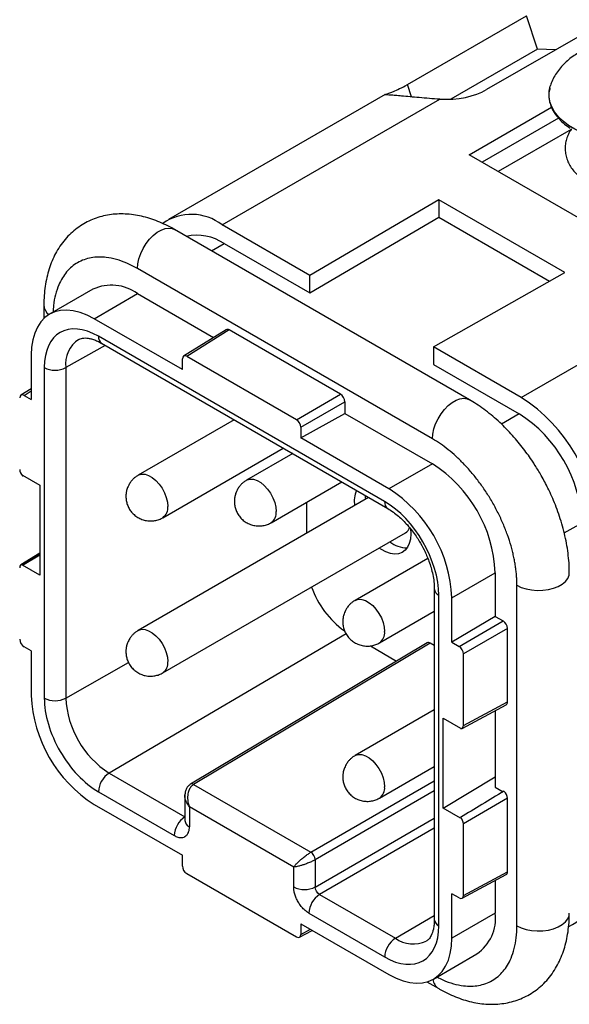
# Model space of a CAD drawing. Header units: millimetres. Extents: x 6 to 273, y 6 to 210.
# Tile 5 of 7: x 225 to 243, y 160 to 193. Entities that reach past the tile are written whole.
import ezdxf

# ---------------------------------------------------------------- set-up
doc = ezdxf.new("R2010")
doc.units = ezdxf.units.MM

msp = doc.modelspace()

# ---------------------------------------------------------------- linework, layer by layer
for p, q in [((237.449, 190.466), (241.338, 192.711)), ((241.695, 191.619), (241.338, 192.711)), ((243.923, 192.544), (240.034, 190.299)), ((241.695, 191.619), (238.871, 189.989)), ((242.283, 191.596), (241.695, 191.619)), ((237.581, 190.061), (237.449, 190.466)), ((236.725, 190.145), (229.656, 186.064)), ((231.406, 185.891), (238.503, 189.988)), ((239.467, 188.177), (242.149, 189.725)), ((242.376, 189.37), (239.888, 187.934)), ((242.793, 189.004), (240.414, 187.63)), ((245.124, 184.911), (239.467, 188.177)), ((238.474, 186.709), (234.268, 184.238)), ((242.581, 184.338), (238.474, 186.709)), ((238.474, 186.709), (238.474, 186.138)), ((234.268, 183.667), (238.474, 186.138)), ((238.474, 186.138), (242.082, 184.055)), ((239.472, 180.185), (229.855, 185.737)), ((234.268, 184.238), (231.406, 185.891)), ((231.062, 185.04), (231.476, 185.279)), ((231.476, 185.279), (234.268, 183.667)), ((238.265, 178.911), (228.648, 184.462)), ((238.301, 181.91), (242.581, 184.338)), ((241.164, 180.258), (248.261, 184.355)), ((234.268, 183.667), (234.268, 184.238)), ((227.198, 183.789), (225.784, 182.973)), ((227.234, 182.829), (228.648, 183.646)), ((228.648, 183.646), (231.128, 182.214)), ((225.597, 183.278), (225.597, 182.833)), ((230.112, 181.168), (227.234, 182.829)), ((231.541, 182.469), (230.151, 181.61)), ((231.643, 182.46), (230.253, 181.601)), ((235.27, 180.366), (231.643, 182.46)), ((236.709, 176.866), (227.375, 182.255)), ((227.594, 181.959), (226.314, 181.234)), ((227.479, 182.026), (236.813, 176.637)), ((241.164, 180.258), (238.301, 181.91)), ((238.301, 181.91), (238.301, 181.339)), ((225.183, 181.645), (225.183, 180.194)), ((230.112, 181.168), (230.112, 181.519)), ((233.831, 179.535), (230.253, 181.601)), ((225.61, 181.235), (225.61, 170.457)), ((226.314, 181.234), (226.314, 170.455)), ((238.301, 181.339), (241.093, 179.727)), ((225.183, 180.545), (224.848, 180.337)), ((224.95, 180.328), (225.183, 180.473)), ((224.95, 180.328), (225.183, 180.194)), ((233.831, 179.535), (235.27, 180.366)), ((233.973, 179.29), (235.412, 180.121)), ((235.412, 180.121), (235.412, 179.741)), ((231.801, 179.531), (228.672, 177.725)), ((233.973, 178.939), (235.412, 179.741)), ((235.412, 179.741), (238.265, 178.094)), ((241.093, 179.727), (240.514, 179.393)), ((233.973, 179.29), (233.973, 178.939)), ((236.85, 177.278), (233.973, 178.939)), ((229.472, 176.339), (233.401, 178.607)), ((233.71, 178.429), (232.208, 177.562)), ((238.265, 178.094), (236.85, 177.278)), ((224.9, 177.723), (225.466, 177.397)), ((224.9, 177.723), (224.9, 177.705)), ((225.466, 177.397), (225.466, 174.462)), ((233.008, 176.176), (235.31, 177.505)), ((236.185, 177), (228.672, 172.662)), ((234.163, 176.843), (234.163, 175.832)), ((242.564, 175.841), (243.144, 176.175)), ((229.472, 171.277), (237.392, 175.849)), ((225.466, 175.18), (224.848, 174.798)), ((224.9, 174.789), (225.466, 175.127)), ((238.112, 175.01), (235.743, 173.643)), ((224.9, 174.807), (224.9, 174.789)), ((225.466, 174.462), (224.9, 174.789)), ((238.901, 173.726), (240.315, 174.542)), ((240.315, 174.542), (240.315, 173.119)), ((241.022, 163.029), (241.022, 174.134)), ((238.328, 174.013), (238.328, 163.235)), ((238.474, 163.031), (238.474, 173.809)), ((238.901, 172.274), (238.901, 173.726)), ((236.543, 172.257), (238.328, 173.287)), ((240.315, 173.119), (238.901, 172.274)), ((240.315, 173.119), (240.573, 172.97)), ((239.135, 172.14), (240.573, 172.97)), ((235.453, 172.549), (227.726, 168.011)), ((240.715, 172.725), (239.276, 171.895)), ((240.715, 170.333), (240.715, 172.725)), ((225.183, 171.992), (224.95, 172.127)), ((238.093, 172.257), (230.379, 167.647)), ((238.194, 172.248), (230.481, 167.638)), ((236.242, 172.157), (237.098, 171.662)), ((238.328, 172.17), (238.194, 172.248)), ((238.901, 172.274), (239.135, 172.14)), ((225.183, 171.992), (225.183, 170.54)), ((239.276, 169.559), (239.276, 171.895)), ((226.314, 170.455), (228.359, 171.615)), ((239.233, 169.467), (240.672, 170.24)), ((239.276, 169.559), (240.715, 170.333)), ((238.328, 170.072), (235.743, 168.58)), ((240.315, 170.049), (240.315, 167.551)), ((238.618, 169.804), (239.184, 169.477)), ((238.618, 166.87), (238.618, 169.804)), ((239.184, 169.459), (239.184, 169.477)), ((227.726, 168.011), (230.196, 166.585)), ((236.543, 167.195), (238.328, 168.225)), ((230.481, 167.638), (234.305, 165.43)), ((234.305, 165.43), (238.328, 167.753)), ((238.618, 166.87), (240.315, 167.884)), ((227.375, 167.4), (229.847, 165.973)), ((238.328, 167.426), (234.446, 165.185)), ((240.315, 167.551), (240.576, 167.401)), ((227.234, 166.989), (230.112, 165.327)), ((230.196, 167.282), (230.196, 166.463)), ((240.715, 167.186), (239.276, 166.355)), ((240.715, 164.793), (240.715, 167.186)), ((230.342, 166.905), (230.342, 166.259)), ((233.742, 164.942), (230.342, 166.905)), ((239.184, 166.543), (238.618, 166.87)), ((234.446, 164.294), (238.328, 166.535)), ((239.184, 166.543), (239.184, 166.561)), ((239.276, 164.02), (239.276, 166.355)), ((238.328, 166.209), (234.587, 164.049)), ((230.112, 164.976), (230.112, 165.327)), ((234.446, 165.185), (234.446, 164.294)), ((233.742, 164.296), (233.742, 164.942)), ((239.276, 164.02), (240.715, 164.793)), ((230.253, 164.731), (233.831, 162.665)), ((239.233, 163.927), (240.672, 164.701)), ((240.315, 164.509), (240.315, 163.438)), ((234.587, 164.049), (237.06, 162.622)), ((239.135, 163.938), (238.901, 164.073)), ((238.901, 162.621), (238.901, 164.073)), ((234.237, 163.439), (236.709, 162.012)), ((237.06, 162.622), (238.328, 163.367)), ((240.315, 163.438), (238.901, 162.621)), ((233.93, 162.654), (234.35, 162.88)), ((233.973, 163.098), (236.85, 161.437)), ((233.973, 163.098), (233.973, 162.747)), ((233.973, 162.747), (234.288, 162.916)), ((238.3, 161.293), (239.715, 162.11)), ((238.086, 161.202), (238.472, 160.979))]:
    msp.add_line(p, q)
at = {"flags": 128}
for points in [[(242.095, 190.363), (242.11, 190.417), (242.115, 190.433)], [(246.682, 189.036), (246.46, 188.921), (246.217, 188.821), (245.957, 188.737), (245.683, 188.67), (245.398, 188.621), (245.104, 188.59), (244.807, 188.579), (244.51, 188.586), (244.215, 188.612), (243.928, 188.656), (243.65, 188.719), (243.386, 188.798), (243.139, 188.894), (242.912, 189.006), (242.707, 189.13), (242.527, 189.268), (242.375, 189.415), (242.252, 189.572), (242.159, 189.735), (242.098, 189.903), (242.069, 190.075), (242.073, 190.247), (242.095, 190.363)], [(228.648, 184.462), (228.66, 184.619), (228.696, 184.785), (228.754, 184.953), (228.833, 185.119), (228.929, 185.276), (229.04, 185.42), (229.162, 185.544), (229.29, 185.646), (229.42, 185.721), (229.549, 185.768), (229.67, 185.783), (229.781, 185.768), (229.855, 185.737)], [(227.234, 182.829), (227.004, 182.947), (226.778, 183.033), (226.557, 183.088), (226.344, 183.109), (226.143, 183.096), (225.955, 183.051), (225.784, 182.973), (225.631, 182.863), (225.498, 182.724), (225.386, 182.555), (225.298, 182.361), (225.235, 182.142), (225.196, 181.903), (225.183, 181.645)], [(238.265, 178.911), (238.277, 179.068), (238.312, 179.233), (238.371, 179.402), (238.449, 179.567), (238.546, 179.725), (238.657, 179.868), (238.778, 179.993), (238.907, 180.094), (239.037, 180.17), (239.165, 180.216), (239.287, 180.232), (239.398, 180.217), (239.472, 180.185)], [(228.672, 177.725), (228.694, 177.736), (228.789, 177.761), (228.898, 177.754), (229.013, 177.716), (229.131, 177.648), (229.247, 177.552), (229.355, 177.434), (229.451, 177.299), (229.53, 177.152), (229.589, 176.999), (229.626, 176.848), (229.638, 176.705)], [(232.208, 177.562), (232.229, 177.573), (232.325, 177.598), (232.433, 177.591), (232.549, 177.553), (232.667, 177.485), (232.783, 177.389), (232.891, 177.272), (232.986, 177.136), (233.065, 176.989), (233.125, 176.836), (233.161, 176.685), (233.174, 176.543)], [(236.073, 177.065), (236.076, 176.985), (236.08, 176.938)], [(237.544, 175.993), (237.546, 175.984), (237.558, 175.807)], [(237.558, 175.807), (237.546, 175.643), (237.51, 175.498), (237.452, 175.374), (237.373, 175.275), (237.275, 175.204), (237.161, 175.162), (237.032, 175.151), (236.894, 175.17), (236.749, 175.22), (236.601, 175.298), (236.526, 175.349)], [(241.022, 174.134), (241.164, 174.066), (241.326, 174.014), (241.501, 173.981), (241.683, 173.966), (241.868, 173.971), (242.047, 173.995), (242.216, 174.038), (242.368, 174.098), (242.499, 174.174), (242.603, 174.262), (242.678, 174.359), (242.72, 174.463), (242.73, 174.544)], [(235.743, 173.643), (235.765, 173.654), (235.861, 173.679), (235.969, 173.672), (236.084, 173.634), (236.203, 173.566), (236.318, 173.47), (236.426, 173.352), (236.522, 173.217), (236.601, 173.07), (236.66, 172.917), (236.697, 172.766), (236.709, 172.623)], [(228.672, 172.662), (228.694, 172.673), (228.789, 172.698), (228.898, 172.692), (229.013, 172.653), (229.131, 172.585), (229.247, 172.49), (229.355, 172.372), (229.451, 172.236), (229.53, 172.089), (229.589, 171.937), (229.626, 171.786), (229.638, 171.643)], [(235.743, 168.58), (235.765, 168.591), (235.861, 168.616), (235.969, 168.61), (236.084, 168.571), (236.203, 168.503), (236.318, 168.408), (236.426, 168.29), (236.522, 168.154), (236.601, 168.007), (236.66, 167.855), (236.697, 167.704), (236.709, 167.561)], [(241.022, 163.029), (241.164, 162.961), (241.326, 162.909), (241.501, 162.876), (241.683, 162.861), (241.868, 162.866), (242.047, 162.89), (242.216, 162.933), (242.368, 162.993), (242.499, 163.069), (242.603, 163.157), (242.678, 163.254), (242.72, 163.358), (242.73, 163.438)], [(236.85, 161.437), (237.08, 161.319), (237.307, 161.233), (237.528, 161.179), (237.74, 161.158), (237.941, 161.17), (238.129, 161.215), (238.3, 161.293), (238.454, 161.403), (238.587, 161.543), (238.698, 161.711), (238.786, 161.905), (238.85, 162.124), (238.888, 162.363), (238.901, 162.621)]]:
    msp.add_lwpolyline(points, dxfattribs=at)
for centre, radius, start, end in [((230.41, 184.599), 1.631, 52.372, 124.8648), ((230.582, 183.944), 1.606, 56.1754, 102.2673), ((227.802, 182.498), 1.425, 53.6074, 115.0822), ((226.018, 183.295), 0.421, 182.4483, 232.6264), ((227.258, 181.357), 0.952, 123.4995, 187.4203), ((227.62, 182.228), 0.247, 173.732, 234.9558), ((225.964, 181.919), 0.77, 242.6336, 297.0778), ((238.265, 175.727), 5.379, 2.6055, 57.3945), ((238.714, 175.985), 4.434, 2.4534, 57.5466), ((235.885, 174.353), 4.434, 2.4534, 57.5466), ((234.471, 173.536), 4.434, 2.4534, 57.5466), ((236.735, 176.861), 1.017, 158.7686, 187.1525), ((229.242, 176.664), 0.398, 305.3422, 5.9848), ((236.954, 176.839), 0.247, 173.7403, 234.8652), ((232.778, 176.501), 0.398, 305.3422, 5.9848), ((237.224, 176.119), 0.319, 301.8384, 340.327), ((237.434, 176.235), 0.879, 230.9002, 270.435), ((237.141, 175.075), 2.987, 199.5061, 234.3029), ((238.573, 174.035), 0.247, 185.1054, 246.2672), ((236.313, 172.582), 0.398, 305.3422, 5.9848), ((229.242, 171.601), 0.398, 305.3422, 5.9848), ((229.613, 170.73), 4.434, 182.4534, 237.5466), ((225.964, 171.14), 0.77, 242.6336, 297.0778), ((229.379, 170.595), 3.068, 182.6055, 237.3945), ((228.144, 167.365), 0.769, 122.9181, 177.3706), ((230.422, 167.557), 0.0994, 54.0819, 115.7183), ((236.313, 167.519), 0.398, 305.3422, 5.9848), ((230.616, 165.938), 0.769, 122.9181, 177.3706), ((230.435, 166.48), 0.24, 184.0943, 247.2258), ((234.134, 165.169), 0.312, 3.0599, 56.9401), ((242.021, 164.486), 1.632, 295.2046, 7.6263), ((234.096, 164.98), 0.77, 242.6336, 297.0778), ((235.006, 163.404), 0.769, 122.9181, 177.3706), ((238.573, 163.257), 0.247, 185.0477, 246.2725), ((238.899, 163.279), 1.426, 304.916, 6.3962), ((237.478, 161.976), 0.769, 122.9181, 177.3706), ((237.643, 163.44), 1.005, 234.4706, 294.9027), ((238.697, 161.335), 0.421, 187.3185, 237.6393)]:
    msp.add_arc(centre, radius, start, end)
for centre, major_axis, ratio, start_param, end_param in [((238.474, 191.199), (2.103, -0.177), 0.571777, 4.774162, 5.59506), ((231.643, 182.297), (-0.1, 0.173), 0.577206, 5.498021, 6.300635), ((230.253, 181.438), (-0.1, 0.173), 0.577206, 5.498021, 7.068512), ((224.95, 180.165), (-0.1, 0.173), 0.577206, 5.498021, 7.068512), ((235.27, 180.203), (-0.1, 0.173), 0.577557, 3.927224, 5.497716), ((233.831, 179.372), (-0.1, 0.173), 0.577557, 3.927224, 5.497716), ((224.95, 177.829), (-0.1, 0.173), 0.577557, 0.785632, 1.99971), ((227.73, 179.434), (8.103, 4.516), 0.015381, 4.3471, 4.34923), ((227.73, 176.345), (8.103, 4.842), 0.014853, 1.84508, 1.918638), ((224.95, 174.626), (-0.1, 0.173), 0.577206, 5.854434, 7.068512), ((240.573, 172.807), (-0.1, 0.173), 0.577557, 3.927224, 5.497716), ((224.95, 172.29), (-0.1, 0.173), 0.577557, 0.785632, 2.356124), ((238.194, 172.084), (-0.1, 0.173), 0.577338, 5.497906, 6.291912), ((239.135, 171.976), (-0.1, 0.173), 0.577557, 3.927224, 5.497716), ((240.573, 170.414), (-0.1, 0.173), 0.577206, 3.124143, 3.92692), ((239.135, 169.641), (-0.1, 0.173), 0.577206, 2.712841, 3.92692), ((242.014, 168.099), (8.103, 4.842), 0.014853, 1.737497, 1.918638), ((240.573, 167.268), (-0.1, 0.173), 0.577557, 3.927224, 5.322444), ((239.135, 166.437), (-0.1, 0.173), 0.577557, 3.927224, 5.141303), ((230.253, 164.894), (-0.1, 0.173), 0.577557, 0.785632, 2.356124), ((240.573, 164.875), (-0.1, 0.173), 0.577206, 3.124143, 3.92692), ((239.135, 164.101), (-0.1, 0.173), 0.577206, 2.356428, 3.92692), ((233.831, 162.829), (-0.1, 0.173), 0.577206, 2.356428, 3.92692)]:
    msp.add_ellipse(centre, major_axis=major_axis, ratio=ratio, start_param=start_param, end_param=end_param)
for points, knots in [([(244.77, 191.935), (244.676, 191.933), (244.543, 191.93), (244.347, 191.913), (244.179, 191.892), (243.983, 191.857), (243.781, 191.81), (243.575, 191.748), (243.37, 191.671), (243.169, 191.579), (242.976, 191.471), (242.793, 191.347), (242.623, 191.207), (242.471, 191.052), (242.338, 190.884), (242.227, 190.703), (242.154, 190.552), (242.126, 190.46), (242.119, 190.435)], [0, 0, 0, 0, 0.081155, 0.114612, 0.169993, 0.227411, 0.288987, 0.353248, 0.419664, 0.487792, 0.557255, 0.627495, 0.697965, 0.768143, 0.837671, 0.906446, 0.974604, 1, 1, 1, 1]), ([(236.747, 190.153), (236.789, 190.167), (236.872, 190.191), (237.053, 190.264), (237.122, 190.294), (237.274, 190.369), (237.358, 190.414), (237.449, 190.466)], [0, 0, 0, 0, 0.5, 0.5, 0.75, 0.75, 1, 1, 1, 1]), ([(238.503, 189.988), (238.39, 189.995), (238.163, 190.008), (237.836, 190.037), (237.529, 190.066), (237.267, 190.091), (237.053, 190.109), (236.898, 190.12), (236.789, 190.127), (236.729, 190.133), (236.708, 190.137), (236.723, 190.142), (236.726, 190.144)], [0, 0, 0, 0, 0.113162, 0.229296, 0.342562, 0.45983, 0.562123, 0.667755, 0.764752, 0.864216, 0.968391, 1, 1, 1, 1]), ([(242.099, 190.358), (242.086, 190.305), (242.056, 190.183), (242.065, 189.996), (242.107, 189.809), (242.179, 189.642), (242.276, 189.484), (242.406, 189.327), (242.565, 189.176), (242.696, 189.086), (242.758, 189.043)], [0, 0, 0, 0, 0.109651, 0.255123, 0.387845, 0.507802, 0.624846, 0.748936, 0.879959, 1, 1, 1, 1]), ([(242.804, 189.021), (242.781, 188.987), (242.726, 188.907), (242.663, 188.767), (242.614, 188.603), (242.592, 188.433), (242.597, 188.257), (242.633, 188.079), (242.699, 187.909), (242.79, 187.75), (242.903, 187.604), (243.039, 187.47), (243.196, 187.349), (243.369, 187.242), (243.556, 187.15), (243.751, 187.074), (243.949, 187.015), (244.141, 186.972), (244.312, 186.944), (244.471, 186.926), (244.619, 186.916), (244.806, 186.912), (244.973, 186.919), (245.147, 186.934), (245.295, 186.954), (245.467, 186.986), (245.643, 187.03), (245.82, 187.086), (245.993, 187.155), (246.161, 187.237), (246.319, 187.332), (246.465, 187.441), (246.597, 187.562), (246.711, 187.696), (246.805, 187.841), (246.878, 187.995), (246.926, 188.159), (246.949, 188.33), (246.943, 188.505), (246.907, 188.684), (246.84, 188.853), (246.782, 188.965), (246.743, 189.015), (246.74, 189.018)], [0, 0, 0, 0, 0.018021, 0.043729, 0.069391, 0.095246, 0.121631, 0.148944, 0.177584, 0.204149, 0.231497, 0.25952, 0.287925, 0.316354, 0.344468, 0.37203, 0.39875, 0.423802, 0.445919, 0.463021, 0.482626, 0.500316, 0.531015, 0.5436, 0.564411, 0.58593, 0.608939, 0.63287, 0.657515, 0.682715, 0.70835, 0.73428, 0.76034, 0.786366, 0.81224, 0.837949, 0.86361, 0.889466, 0.91585, 0.943164, 0.971804, 0.998368, 1, 1, 1, 1]), ([(229.855, 185.736), (229.847, 185.741), (229.755, 185.797), (229.574, 185.888), (229.313, 186.006), (229.049, 186.1), (228.783, 186.173), (228.516, 186.222), (228.251, 186.247), (227.99, 186.247), (227.733, 186.222), (227.482, 186.17), (227.239, 186.093), (227.005, 185.989), (226.782, 185.859), (226.572, 185.702), (226.377, 185.519), (226.198, 185.308), (226.044, 185.079), (225.914, 184.837), (225.809, 184.584), (225.724, 184.316), (225.66, 184.033), (225.618, 183.737), (225.598, 183.484), (225.6, 183.328), (225.6, 183.277)], [0, 0, 0, 0, 0.0041994, 0.0480081, 0.0920142, 0.1360887, 0.1800879, 0.2238715, 0.2673294, 0.31041, 0.3531361, 0.3956072, 0.4379894, 0.4805018, 0.5234052, 0.56699, 0.6114863, 0.6572285, 0.7045603, 0.7481714, 0.7926771, 0.8380061, 0.8839998, 0.9304418, 0.9771047, 1, 1, 1, 1]), ([(228.648, 184.462), (228.532, 184.525), (228.302, 184.648), (227.96, 184.767), (227.652, 184.83), (227.377, 184.844), (227.135, 184.82), (226.906, 184.76), (226.695, 184.661), (226.504, 184.527), (226.337, 184.36), (226.195, 184.161), (226.07, 183.916), (225.971, 183.618), (225.91, 183.317), (225.903, 183.113), (225.9, 183.04)], [0, 0, 0, 0, 0.083103, 0.165562, 0.248704, 0.315329, 0.382042, 0.450085, 0.518218, 0.58626, 0.654393, 0.721018, 0.787732, 0.870835, 0.953294, 1, 1, 1, 1]), ([(226.735, 182.149), (226.75, 182.158), (226.786, 182.178), (226.854, 182.195), (226.941, 182.202), (227.041, 182.194), (227.152, 182.17), (227.275, 182.127), (227.385, 182.079), (227.455, 182.038), (227.479, 182.023)], [0, 0, 0, 0, 0.118917, 0.273226, 0.412703, 0.545562, 0.675414, 0.80424, 0.932833, 1, 1, 1, 1]), ([(241.788, 177.76), (241.723, 177.87), (241.631, 178.024), (241.485, 178.244), (241.356, 178.43), (241.194, 178.645), (241.018, 178.862), (240.826, 179.08), (240.621, 179.294), (240.405, 179.5), (240.178, 179.696), (239.942, 179.88), (239.707, 180.045), (239.548, 180.139), (239.472, 180.184)], [0, 0, 0, 0, 0.107333, 0.151221, 0.223941, 0.299349, 0.380144, 0.464343, 0.551176, 0.640042, 0.730529, 0.82234, 0.915248, 1, 1, 1, 1]), ([(241.022, 174.134), (241.022, 174.185), (241.021, 174.286), (241.011, 174.442), (240.996, 174.599), (240.975, 174.759), (240.948, 174.92), (240.914, 175.084), (240.875, 175.25), (240.813, 175.481), (240.718, 175.778), (240.576, 176.139), (240.409, 176.5), (240.218, 176.854), (240.007, 177.197), (239.778, 177.521), (239.535, 177.825), (239.287, 178.099), (239.035, 178.345), (238.782, 178.56), (238.525, 178.753), (238.352, 178.858), (238.265, 178.911)], [0, 0, 0, 0, 0.030232, 0.060265, 0.090166, 0.120002, 0.149841, 0.17975, 0.209797, 0.240047, 0.304316, 0.368671, 0.434308, 0.500032, 0.565669, 0.631393, 0.695663, 0.760018, 0.820267, 0.879988, 0.939719, 1, 1, 1, 1]), ([(228.673, 177.723), (228.642, 177.704), (228.583, 177.669), (228.509, 177.602), (228.439, 177.526), (228.401, 177.466), (228.379, 177.432)], [0, 0, 0, 0, 0.263027, 0.488736, 0.713038, 1, 1, 1, 1]), ([(242.727, 174.544), (242.727, 174.597), (242.729, 174.753), (242.709, 175.02), (242.669, 175.341), (242.61, 175.663), (242.533, 175.983), (242.44, 176.299), (242.334, 176.605), (242.222, 176.89), (242.113, 177.135), (242.008, 177.353), (241.904, 177.556), (241.826, 177.693), (241.788, 177.76)], [0, 0, 0, 0, 0.051354, 0.151736, 0.251525, 0.350543, 0.448563, 0.545179, 0.639478, 0.728904, 0.807823, 0.867128, 0.934351, 1, 1, 1, 1]), ([(228.379, 177.432), (228.356, 177.385), (228.322, 177.318), (228.291, 177.211), (228.274, 177.113), (228.27, 176.993), (228.286, 176.864), (228.326, 176.732), (228.391, 176.604), (228.48, 176.487), (228.592, 176.387), (228.722, 176.308), (228.866, 176.254), (229.021, 176.229), (229.174, 176.233), (229.319, 176.268), (229.417, 176.305), (229.464, 176.336), (229.471, 176.341)], [0, 0, 0, 0, 0.075351, 0.10684, 0.15995, 0.216957, 0.279305, 0.345242, 0.413687, 0.483846, 0.555227, 0.627569, 0.700805, 0.775065, 0.850783, 0.919437, 0.987412, 1, 1, 1, 1]), ([(231.915, 177.269), (231.891, 177.222), (231.857, 177.155), (231.827, 177.048), (231.809, 176.95), (231.806, 176.83), (231.822, 176.701), (231.862, 176.569), (231.927, 176.441), (232.016, 176.324), (232.127, 176.224), (232.257, 176.145), (232.402, 176.091), (232.556, 176.066), (232.71, 176.07), (232.854, 176.105), (232.953, 176.142), (233, 176.173), (233.007, 176.178)], [0, 0, 0, 0, 0.075351, 0.10684, 0.15995, 0.216957, 0.279305, 0.345242, 0.413687, 0.483846, 0.555227, 0.627569, 0.700805, 0.775065, 0.850783, 0.919437, 0.987412, 1, 1, 1, 1]), ([(232.209, 177.56), (232.177, 177.541), (232.119, 177.506), (232.045, 177.439), (231.975, 177.363), (231.937, 177.303), (231.915, 177.269)], [0, 0, 0, 0, 0.263027, 0.488736, 0.713038, 1, 1, 1, 1]), ([(236.813, 176.637), (236.873, 176.6), (236.988, 176.529), (237.156, 176.394), (237.309, 176.253), (237.459, 176.094), (237.6, 175.922), (237.729, 175.744), (237.861, 175.537), (238.01, 175.266), (238.136, 174.973), (238.225, 174.704), (238.28, 174.478), (238.32, 174.243), (238.325, 174.092), (238.328, 174.013)], [0, 0, 0, 0, 0.078121, 0.151113, 0.218863, 0.28127, 0.355985, 0.420862, 0.476524, 0.571898, 0.691274, 0.759884, 0.834276, 0.914351, 1, 1, 1, 1]), ([(235.744, 173.641), (235.713, 173.622), (235.654, 173.587), (235.58, 173.52), (235.51, 173.444), (235.472, 173.384), (235.451, 173.35)], [0, 0, 0, 0, 0.263027, 0.488736, 0.713038, 1, 1, 1, 1]), ([(235.451, 173.35), (235.427, 173.303), (235.393, 173.236), (235.362, 173.129), (235.345, 173.031), (235.341, 172.911), (235.357, 172.782), (235.397, 172.65), (235.462, 172.522), (235.551, 172.405), (235.663, 172.305), (235.793, 172.226), (235.937, 172.172), (236.092, 172.147), (236.245, 172.151), (236.39, 172.186), (236.488, 172.223), (236.535, 172.254), (236.542, 172.259)], [0, 0, 0, 0, 0.075351, 0.10684, 0.15995, 0.216957, 0.279305, 0.345242, 0.413687, 0.483846, 0.555227, 0.627569, 0.700805, 0.775065, 0.850783, 0.919437, 0.987412, 1, 1, 1, 1]), ([(228.673, 172.661), (228.642, 172.642), (228.583, 172.607), (228.509, 172.54), (228.439, 172.464), (228.401, 172.403), (228.379, 172.369)], [0, 0, 0, 0, 0.263027, 0.488736, 0.713038, 1, 1, 1, 1]), ([(228.379, 172.369), (228.356, 172.322), (228.322, 172.256), (228.291, 172.148), (228.274, 172.051), (228.27, 171.93), (228.286, 171.802), (228.326, 171.67), (228.391, 171.542), (228.48, 171.425), (228.592, 171.324), (228.722, 171.245), (228.866, 171.191), (229.021, 171.166), (229.174, 171.171), (229.319, 171.205), (229.417, 171.242), (229.464, 171.273), (229.471, 171.278)], [0, 0, 0, 0, 0.075351, 0.10684, 0.15995, 0.216957, 0.279305, 0.345242, 0.413687, 0.483846, 0.555227, 0.627569, 0.700805, 0.775065, 0.850783, 0.919437, 0.987412, 1, 1, 1, 1]), ([(225.61, 170.457), (225.61, 169.917), (225.796, 169.291), (226.458, 168.144), (226.907, 167.67), (227.375, 167.4)], [0, 0, 0, 0, 0.5, 0.5, 1, 1, 1, 1]), ([(235.451, 168.287), (235.427, 168.24), (235.393, 168.174), (235.362, 168.066), (235.345, 167.969), (235.341, 167.848), (235.357, 167.719), (235.397, 167.588), (235.462, 167.46), (235.551, 167.343), (235.663, 167.242), (235.793, 167.163), (235.937, 167.109), (236.092, 167.084), (236.245, 167.089), (236.39, 167.123), (236.488, 167.16), (236.535, 167.191), (236.542, 167.196)], [0, 0, 0, 0, 0.075351, 0.10684, 0.15995, 0.216957, 0.279305, 0.345242, 0.413687, 0.483846, 0.555227, 0.627569, 0.700805, 0.775065, 0.850783, 0.919437, 0.987412, 1, 1, 1, 1]), ([(235.744, 168.579), (235.713, 168.56), (235.654, 168.525), (235.58, 168.458), (235.51, 168.382), (235.472, 168.321), (235.451, 168.287)], [0, 0, 0, 0, 0.263027, 0.488736, 0.713038, 1, 1, 1, 1]), ([(230.379, 167.647), (230.353, 167.628), (230.298, 167.589), (230.24, 167.502), (230.202, 167.396), (230.198, 167.321), (230.196, 167.282)], [0, 0, 0, 0, 0.224242, 0.466874, 0.724024, 1, 1, 1, 1]), ([(230.481, 167.638), (230.466, 167.629), (230.438, 167.609), (230.399, 167.57), (230.364, 167.523), (230.335, 167.468), (230.311, 167.406), (230.292, 167.328), (230.281, 167.229), (230.286, 167.123), (230.305, 167.012), (230.328, 166.944), (230.342, 166.905)], [0, 0, 0, 0, 0.07335, 0.148581, 0.226095, 0.306258, 0.3894, 0.47582, 0.600969, 0.743542, 0.85011, 1, 1, 1, 1]), ([(230.342, 166.905), (230.304, 166.963), (230.224, 167.082), (230.188, 167.234), (230.199, 167.311), (230.201, 167.326)], [0, 0, 0, 0, 0.43497, 0.888476, 1, 1, 1, 1]), ([(229.847, 165.973), (229.866, 165.963), (229.905, 165.942), (229.966, 165.919), (230.046, 165.903), (230.126, 165.906), (230.199, 165.935), (230.261, 165.984), (230.309, 166.06), (230.338, 166.157), (230.341, 166.227), (230.342, 166.259)], [0, 0, 0, 0, 0.071404, 0.151436, 0.24019, 0.391449, 0.500101, 0.608735, 0.760011, 0.889732, 1, 1, 1, 1]), ([(233.742, 164.942), (233.754, 164.957), (233.774, 164.984), (233.81, 165.025), (233.856, 165.073), (233.914, 165.132), (234.002, 165.211), (234.1, 165.292), (234.209, 165.372), (234.273, 165.411), (234.305, 165.43)], [0, 0, 0, 0, 0.10491, 0.190543, 0.256893, 0.39957, 0.524894, 0.694207, 0.851643, 1, 1, 1, 1]), ([(234.446, 165.185), (234.431, 165.177), (234.4, 165.16), (234.347, 165.133), (234.289, 165.106), (234.226, 165.08), (234.16, 165.054), (234.083, 165.026), (233.992, 164.997), (233.903, 164.973), (233.816, 164.953), (233.769, 164.946), (233.742, 164.942)], [0, 0, 0, 0, 0.07335, 0.148581, 0.226095, 0.306258, 0.3894, 0.47582, 0.600969, 0.743542, 0.85011, 1, 1, 1, 1]), ([(234.237, 163.439), (234.216, 163.452), (234.175, 163.477), (234.114, 163.527), (234.042, 163.595), (233.963, 163.687), (233.885, 163.807), (233.82, 163.935), (233.775, 164.062), (233.747, 164.186), (233.744, 164.259), (233.742, 164.296)], [0, 0, 0, 0, 0.08016, 0.159787, 0.240157, 0.369882, 0.500094, 0.629819, 0.760032, 0.879896, 1, 1, 1, 1]), ([(238.328, 163.235), (238.326, 163.177), (238.323, 163.064), (238.293, 162.881), (238.236, 162.714), (238.15, 162.588), (238.091, 162.546), (238.064, 162.527)], [0, 0, 0, 0, 0.157205, 0.304295, 0.569848, 0.800746, 1, 1, 1, 1]), ([(238.472, 160.98), (238.48, 160.975), (238.572, 160.918), (238.753, 160.827), (239.013, 160.71), (239.278, 160.615), (239.544, 160.542), (239.811, 160.493), (240.075, 160.468), (240.337, 160.468), (240.594, 160.494), (240.845, 160.545), (241.088, 160.623), (241.322, 160.726), (241.545, 160.856), (241.755, 161.013), (241.95, 161.197), (242.129, 161.408), (242.283, 161.636), (242.413, 161.879), (242.518, 162.131), (242.603, 162.4), (242.667, 162.683), (242.709, 162.979), (242.729, 163.231), (242.727, 163.387), (242.727, 163.439)], [0, 0, 0, 0, 0.004193, 0.048002, 0.092009, 0.136084, 0.180084, 0.223868, 0.267326, 0.310407, 0.353134, 0.395606, 0.437989, 0.480501, 0.523406, 0.566991, 0.611488, 0.657231, 0.704563, 0.748175, 0.792681, 0.838011, 0.884005, 0.930448, 0.977111, 1, 1, 1, 1]), ([(238.416, 161.36), (238.481, 161.326), (238.661, 161.231), (238.952, 161.133), (239.261, 161.069), (239.535, 161.055), (239.778, 161.079), (240.007, 161.14), (240.218, 161.238), (240.409, 161.372), (240.576, 161.54), (240.718, 161.738), (240.843, 161.983), (240.943, 162.281), (241.01, 162.636), (241.018, 162.898), (241.022, 163.029)], [0, 0, 0, 0, 0.046767, 0.129217, 0.212351, 0.278968, 0.345675, 0.41371, 0.481836, 0.549871, 0.617997, 0.684614, 0.751321, 0.834416, 0.916866, 1, 1, 1, 1])]:
    msp.add_open_spline(points, degree=3, knots=knots)
for points in [[(227.375, 182.255), (226.401, 182.817), (225.61, 182.36), (225.61, 181.235)], [(238.474, 173.809), (238.474, 174.934), (237.683, 176.304), (236.709, 176.866)], [(234.587, 164.049), (234.509, 164.093), (234.444, 164.204), (234.446, 164.294)], [(236.709, 162.012), (237.683, 161.449), (238.474, 161.906), (238.474, 163.031)]]:
    msp.add_open_spline(points, degree=3)

doc.saveas('drawing.dxf')
